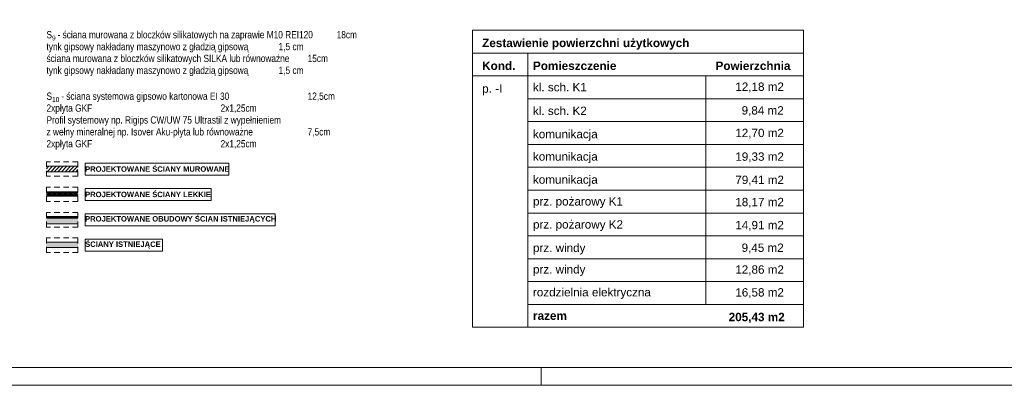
# Paper-space layout 'A-29 RZUT - PIĘTRO -1' of a CAD drawing. Header units: millimetres. Extents: x 0 to 950, y 0 to 750.
# Tile 7 of 24: x 266 to 538, y 0 to 101. Entities that reach past the tile are written whole.
import ezdxf

# ---------------------------------------------------------------- set-up
doc = ezdxf.new("R2010")
doc.units = ezdxf.units.MM
doc.header["$MEASUREMENT"] = 0
doc.linetypes.add('Przer. długie kreski', pattern=[2.5, 1.5, -1])
for name, color, linetype, lineweight in [('0_Nr_pióra__1', 7, 'Continuous', 20), ('A_Arkusz_Nr_pióra__1', 7, 'Continuous', 20), ('A_ściany proj_Nr_pióra__1', 7, 'Continuous', 20), ('A_ściany_Nr_pióra__1', 7, 'Continuous', 20), ('AR ZAMUROWANIA_Nr_pióra__1', 7, 'Continuous', 20), ('AR ŚCIANY PROJEKTOWANE_Nr_pióra__1', 7, 'Continuous', 20), ('AR ŚCIANY PROJEKTOWANE_Nr_pióra__2', 8, 'Continuous', 13)]:
    doc.layers.add(name, color=color, linetype=linetype, lineweight=lineweight)
doc.layers.add('A_Arkusz_Nr_pióra__237', color=7, linetype='Continuous', lineweight=5, true_color=0x343434)
doc.layers.add('A_ściany proj_Nr_pióra__10', color=7, linetype='Continuous', lineweight=13, true_color=0x4b4b4b)
doc.styles.add('STYL_AUTOMATYCZNY_1', font='arial.ttf')
doc.styles.add('STYL_AUTOMATYCZNY_2', font='ARIALN.TTF')
doc.styles.add('STYL_AUTOMATYCZNY_3', font='arial.ttf')
pattern_1 = [(0, (0, 0), (0, 1), [0, -1])]
pattern_2 = [(45, (0, 0), (-57.025, 57.025), []), (45, (57.025, 0), (-57.025, 57.025), [40.323, -20.161])]

psp = doc.layouts.new('A-29 RZUT - PIĘTRO -1')

# ---------------------------------------------------------------- hatches: boundary and pattern name
at = {"layer": 'A_ściany proj_Nr_pióra__1', "linetype": 'Continuous', "lineweight": 20}
h = psp.add_hatch(dxfattribs=at)
h.set_pattern_fill('bloczki_ceramiczne', style=0, pattern_type=2)
h.set_pattern_definition([(45, (0, 0), (-0.4949747, 0.4949747), [])])
h.paths.add_polyline_path([(282.23, 60.43), (273.58, 60.43), (273.58, 58.93), (282.23, 58.93)])
at = {"layer": 'A_ściany proj_Nr_pióra__10', "linetype": 'Continuous', "lineweight": 13}
h = psp.add_hatch(dxfattribs=at)
h.set_pattern_fill('FP_65', color=1, style=0, pattern_type=2)
h.set_pattern_definition(pattern_2)
h.paths.add_polyline_path([(282.23, 46.57), (273.58, 46.57), (273.58, 46.32), (282.23, 46.32)])
h = psp.add_hatch(dxfattribs=at)
h.set_pattern_fill('FP_65', color=1, style=0, pattern_type=2)
h.set_pattern_definition(pattern_2)
h.paths.add_polyline_path([(273.58, 46.07), (282.23, 46.07), (282.23, 46.32), (273.58, 46.32)])
at = {"layer": 'A_ściany_Nr_pióra__1', "linetype": 'Continuous', "lineweight": 0, "true_color": 0x000000}
for points in [[(273.58, 44.57), (282.23, 44.57), (282.23, 46.07), (273.58, 46.07)], [(273.58, 38), (282.23, 38), (282.23, 39.5), (273.58, 39.5)]]:
    psp.add_hatch(color=18, dxfattribs=at).paths.add_polyline_path(points)
at = {"layer": 'AR ŚCIANY PROJEKTOWANE_Nr_pióra__2', "linetype": 'Continuous', "lineweight": 13}
h = psp.add_hatch(dxfattribs=at)
h.set_pattern_fill('gypsum', color=8, style=0, pattern_type=2)
h.set_pattern_definition(pattern_1)
h.paths.add_polyline_path([(282.23, 53.39), (273.58, 53.39), (273.58, 53.26), (282.23, 53.26)])
h = psp.add_hatch(dxfattribs=at)
h.set_pattern_fill('gypsum', color=8, style=0, pattern_type=2)
h.set_pattern_definition(pattern_1)
h.paths.add_polyline_path([(282.23, 53.26), (273.58, 53.26), (273.58, 53.14), (282.23, 53.14)])
h = psp.add_hatch(dxfattribs=at)
h.set_pattern_fill('batt_insulation', color=8, style=0, pattern_type=2)
h.set_pattern_definition([(60, (0, 0), (-0.25980762, 0.15), []), (120, (0, 0), (0.25980762, 0.15), [])])
h.paths.add_polyline_path([(282.23, 53.14), (273.58, 53.14), (273.58, 52.39), (282.23, 52.39)])
h = psp.add_hatch(dxfattribs=at)
h.set_pattern_fill('gypsum', color=8, style=0, pattern_type=2)
h.set_pattern_definition(pattern_1)
h.paths.add_polyline_path([(273.58, 52.26), (282.23, 52.26), (282.23, 52.39), (273.58, 52.39)])
h = psp.add_hatch(dxfattribs=at)
h.set_pattern_fill('gypsum', color=8, style=0, pattern_type=2)
h.set_pattern_definition(pattern_1)
h.paths.add_polyline_path([(273.58, 52.14), (282.23, 52.14), (282.23, 52.26), (273.58, 52.26)])

# ---------------------------------------------------------------- linework, layer by layer
at = {"layer": '0_Nr_pióra__1', "color": 7, "linetype": 'Continuous', "lineweight": 20}
for p, q in [((391, 97.93), (482.35, 97.93)), ((391, 16.03), (391, 97.93)), ((482.35, 97.93), (482.35, 16.03)), ((391, 91.63), (482.35, 91.63)), ((406.3, 91.63), (406.3, 16.03)), ((391, 85.33), (482.35, 85.33)), ((455.35, 85.33), (455.35, 22.33)), ((406.3, 79.03), (482.35, 79.03)), ((406.3, 72.73), (482.35, 72.73)), ((406.3, 66.43), (482.35, 66.43)), ((406.3, 60.13), (482.35, 60.13)), ((406.3, 53.83), (482.35, 53.83)), ((406.3, 47.53), (482.35, 47.53)), ((406.3, 41.23), (482.35, 41.23)), ((406.3, 34.93), (482.35, 34.93)), ((406.3, 28.63), (482.35, 28.63)), ((406.3, 22.33), (482.35, 22.33)), ((482.35, 16.03), (391, 16.03))]:
    psp.add_line(p, q, dxfattribs=at)
at = {"layer": 'A_Arkusz_Nr_pióra__1', "color": 7, "linetype": 'Continuous', "lineweight": 20}
psp.add_line((945.1, 4.9), (29.9, 4.9), dxfattribs=at)
at = {"layer": 'A_Arkusz_Nr_pióra__1', "color": 7, "linetype": 'Continuous', "lineweight": 20, "flags": 128}
psp.add_lwpolyline([(0, 750), (950, 750), (950, 0), (0, 0)], close=True, dxfattribs=at)
at = {"layer": 'A_Arkusz_Nr_pióra__237', "color": 250, "linetype": 'Continuous', "lineweight": 5, "true_color": 0x343434}
psp.add_line((410, 0), (410, 4.9), dxfattribs=at)
at = {"layer": 'A_ściany proj_Nr_pióra__1', "color": 7, "linetype": 'Continuous', "lineweight": 20, "flags": 128}
for points in [[(282.23, 60.43), (273.58, 60.43)], [(273.58, 58.93), (282.23, 58.93)], [(282.23, 46.57), (273.58, 46.57)], [(273.58, 46.07), (282.23, 46.07)], [(273.58, 39.5), (282.23, 39.5)]]:
    psp.add_lwpolyline(points, dxfattribs=at)
at = {"layer": 'A_ściany proj_Nr_pióra__10', "color": 1, "linetype": 'Continuous', "lineweight": 13}
for p, q in [((282.23, 46.32), (273.58, 46.32)), ((273.58, 46.32), (282.23, 46.32))]:
    psp.add_line(p, q, dxfattribs=at)
at = {"layer": 'A_ściany_Nr_pióra__1', "color": 7, "linetype": 'Continuous', "lineweight": 20, "flags": 128}
for points in [[(282.23, 46.07), (273.58, 46.07)], [(273.58, 44.57), (282.23, 44.57)], [(282.23, 39.5), (273.58, 39.5)], [(273.58, 38), (282.23, 38)]]:
    psp.add_lwpolyline(points, dxfattribs=at)
at = {"layer": 'AR ZAMUROWANIA_Nr_pióra__1', "color": 7, "linetype": 'Continuous', "lineweight": 20, "flags": 128}
for points in [[(284.23, 61.32), (323.84, 61.32), (323.84, 57.96), (284.23, 57.96)], [(284.23, 54.32), (318.99, 54.32), (318.99, 50.96), (284.23, 50.96)], [(284.23, 47.32), (336.64, 47.32), (336.64, 43.96), (284.23, 43.96)], [(284.23, 40.32), (305.53, 40.32), (305.53, 36.96), (284.23, 36.96)]]:
    psp.add_lwpolyline(points, close=True, dxfattribs=at)
at = {"layer": 'AR ŚCIANY PROJEKTOWANE_Nr_pióra__1', "color": 7, "linetype": 'Continuous', "lineweight": 20, "flags": 128}
for points in [[(282.23, 53.39), (273.58, 53.39)], [(273.58, 52.14), (282.23, 52.14)]]:
    psp.add_lwpolyline(points, dxfattribs=at)
at = {"layer": 'AR ŚCIANY PROJEKTOWANE_Nr_pióra__2', "color": 8, "linetype": 'Przer. długie kreski', "lineweight": 13}
for p, q in [((282.23, 61.66), (273.58, 61.66)), ((273.58, 61.66), (273.58, 57.66)), ((282.23, 61.66), (282.23, 57.66)), ((282.23, 57.66), (273.58, 57.66)), ((273.58, 54.66), (273.58, 50.66)), ((282.23, 54.66), (273.58, 54.66)), ((282.23, 54.66), (282.23, 50.66)), ((282.23, 50.66), (273.58, 50.66)), ((282.23, 47.66), (273.58, 47.66)), ((273.58, 47.66), (273.58, 43.66)), ((282.23, 47.66), (282.23, 43.66)), ((282.23, 43.66), (273.58, 43.66)), ((282.23, 40.66), (273.58, 40.66)), ((273.58, 40.66), (273.58, 36.66)), ((282.23, 40.66), (282.23, 36.66)), ((282.23, 36.66), (273.58, 36.66))]:
    psp.add_line(p, q, dxfattribs=at)
at = {"layer": 'AR ŚCIANY PROJEKTOWANE_Nr_pióra__2', "color": 8, "linetype": 'Continuous', "lineweight": 13}
for p, q in [((282.23, 53.26), (273.58, 53.26)), ((282.23, 53.14), (273.58, 53.14)), ((273.58, 52.39), (282.23, 52.39)), ((273.58, 52.26), (282.23, 52.26))]:
    psp.add_line(p, q, dxfattribs=at)

# ---------------------------------------------------------------- texts
at = {"layer": '0_Nr_pióra__1', "color": 7, "linetype": 'Continuous', "lineweight": 20, "insert": (273.58, 65.04), "char_height": 2, "attachment_point": 7, "line_spacing_factor": 0.982744, "style": 'STYL_AUTOMATYCZNY_2'}
psp.add_mtext('\\A1;{\\pql;\\fArial Narrow|b0|i0|c238|p0;\\W1.000000;S\\fArial Narrow|b0|i0|c238|p0;\\W1.000000;\\A1{\\H.66x;\\S ^ 9 ;}\\fArial Narrow|b0|i0|c238|p0;\\W1.000000;- ściana murowana z bloczków silikatowych na zaprawie M10 REI120^I18cm\\P\\pql;\\fArial Narrow|b0|i0|c238|p0;\\W1.000000;tynk gipsowy nakładany maszynowo z gładzią gipsową^I^I1,5 cm\\P\\pql;\\fArial Narrow|b0|i0|c238|p0;\\W1.000000;ściana murowana z bloczków silikatowych SILKA lub równoważne^I15cm\\P\\pql;\\fArial Narrow|b0|i0|c238|p0;\\W1.000000;tynk gipsowy nakładany maszynowo z gładzią gipsową^I^I1,5 cm\\P\\pql;\\fArial Narrow|b0|i0|c238|p0;\\W1.000000;\\P\\pql;\\fArial Narrow|b0|i0|c238|p0;\\W1.000000;S\\fArial Narrow|b0|i0|c238|p0;\\W1.000000;\\A1{\\H.66x;\\S ^ 10 ;}\\fArial Narrow|b0|i0|c238|p0;\\W1.000000;- ściana systemowa gipsowo kartonowa EI 30^I^I^I12,5cm\\P\\pql;\\fArial Narrow|b0|i0|c238|p0;\\W1.000000;2xpłyta GKF^I^I^I^I^I2x1,25cm\\P\\pql;\\fArial Narrow|b0|i0|c238|p0;\\W1.000000;Profil systemowy np. Rigips CW/UW 75 Ultrastil z wypełnieniem\\P\\pql;\\fArial Narrow|b0|i0|c238|p0;\\W1.000000;z wełny mineralnej np. Isover Aku-płyta lub równoważne^I^I7,5cm\\P\\pql;\\fArial Narrow|b0|i0|c238|p0;\\W1.000000;2xpłyta GKF^I^I^I^I^I2x1,25cm}', dxfattribs=at)
at = {"layer": '0_Nr_pióra__1', "color": 7, "linetype": 'Continuous', "lineweight": 20}
for s, insert, char_height, attachment_point, style in [('\\A1;{\\pql;\\fArial|b1|i0|c238|p0;\\W1.000000;Zestawienie powierzchni użytkowych}', (393.7, 95.6), 2.3151, 1, 'STYL_AUTOMATYCZNY_3'), ('\\A1;{\\pql;\\fArial|b1|i0|c238|p0;\\W1.000000;Kond.}', (393.7, 89.3), 2.3151, 1, 'STYL_AUTOMATYCZNY_3'), ('\\A1;{\\pql;\\fArial|b1|i0|c238|p0;\\W1.000000;Pomieszczenie}', (407.72, 89.3), 2.3151, 1, 'STYL_AUTOMATYCZNY_3'), ('\\A1;{\\pql;\\fArial|b1|i0|c238|p0;\\W1.000000; Powierzchnia}', (457.15, 89.3), 2.3151, 1, 'STYL_AUTOMATYCZNY_3'), ('\\A1;{\\pql;\\fArial|b0|i0|c238|p0;\\W1.000000;p. -I}', (393.7, 83), 2.3151, 1, 'STYL_AUTOMATYCZNY_1'), ('\\A1;{\\pql;\\fArial|b0|i0|c238|p0;\\W1.000000;kl. sch. K1}', (407.72, 83.39), 2.3, 1, 'STYL_AUTOMATYCZNY_1'), ('\\A1;{\\pqr;\\fArial|b0|i0|c238|p0;\\W1.000000;    12,18 m2}', (476.9, 83.52), 2.3, 3, 'STYL_AUTOMATYCZNY_1'), ('\\A1;{\\pql;\\fArial|b0|i0|c238|p0;\\W1.000000;kl. sch. K2}', (407.72, 76.87), 2.3, 1, 'STYL_AUTOMATYCZNY_1'), ('\\A1;{\\pqr;\\fArial|b0|i0|c238|p0;\\W1.000000;     9,84 m2}', (476.85, 76.99), 2.3, 3, 'STYL_AUTOMATYCZNY_1'), ('\\A1;{\\pql;\\fArial|b0|i0|c238|p0;\\W1.000000;komunikacja}', (407.72, 70.45), 2.3, 1, 'STYL_AUTOMATYCZNY_1'), ('\\A1;{\\pqr;\\fArial|b0|i0|c238|p0;\\W1.000000;    12,70 m2}', (476.9, 70.77), 2.3, 3, 'STYL_AUTOMATYCZNY_1'), ('\\A1;{\\pql;\\fArial|b0|i0|c238|p0;\\W1.000000;komunikacja}', (407.72, 64.27), 2.3, 1, 'STYL_AUTOMATYCZNY_1'), ('\\A1;{\\pqr;\\fArial|b0|i0|c238|p0;\\W1.000000;    19,33 m2}', (476.9, 64.24), 2.3, 3, 'STYL_AUTOMATYCZNY_1'), ('\\A1;{\\pql;\\fArial|b0|i0|c238|p0;\\W1.000000;komunikacja}', (407.72, 57.9), 2.3, 1, 'STYL_AUTOMATYCZNY_1'), ('\\A1;{\\pqr;\\fArial|b0|i0|c238|p0;\\W1.000000;    79,41 m2}', (476.9, 57.82), 2.3, 3, 'STYL_AUTOMATYCZNY_1'), ('\\A1;{\\pql;\\fArial|b0|i0|c238|p0;\\W1.000000;prz. pożarowy K1}', (407.72, 51.89), 2.3, 1, 'STYL_AUTOMATYCZNY_1'), ('\\A1;{\\pqr;\\fArial|b0|i0|c238|p0;\\W1.000000;    18,17 m2}', (476.9, 51.71), 2.3, 3, 'STYL_AUTOMATYCZNY_1'), ('\\A1;{\\pql;\\fArial|b0|i0|c238|p0;\\W1.000000;prz. pożarowy K2}', (407.72, 45.53), 2.3, 1, 'STYL_AUTOMATYCZNY_1'), ('\\A1;{\\pqr;\\fArial|b0|i0|c238|p0;\\W1.000000;    14,91 m2}', (476.9, 45.35), 2.3, 3, 'STYL_AUTOMATYCZNY_1'), ('\\A1;{\\pql;\\fArial|b0|i0|c238|p0;\\W1.000000;prz. windy}', (407.72, 39.07), 2.3, 1, 'STYL_AUTOMATYCZNY_1'), ('\\A1;{\\pqr;\\fArial|b0|i0|c238|p0;\\W1.000000;     9,45 m2}', (476.85, 39.1), 2.3, 3, 'STYL_AUTOMATYCZNY_1'), ('\\A1;{\\pql;\\fArial|b0|i0|c238|p0;\\W1.000000;prz. windy}', (407.72, 33.14), 2.3, 1, 'STYL_AUTOMATYCZNY_1'), ('\\A1;{\\pqr;\\fArial|b0|i0|c238|p0;\\W1.000000;    12,86 m2}', (476.9, 33.09), 2.3, 3, 'STYL_AUTOMATYCZNY_1'), ('\\A1;{\\pql;\\fArial|b0|i0|c238|p0;\\W1.000000;rozdzielnia elektryczna}', (407.72, 26.84), 2.3, 1, 'STYL_AUTOMATYCZNY_1'), ('\\A1;{\\pqr;\\fArial|b0|i0|c238|p0;\\W1.000000;    1\\fArial|b0|i0|c238|p0;\\W1.000000;6\\fArial|b0|i0|c238|p0;\\W1.000000;,\\fArial|b0|i0|c238|p0;\\W1.000000;58\\fArial|b0|i0|c238|p0;\\W1.000000; m2}', (476.9, 26.79), 2.3, 3, 'STYL_AUTOMATYCZNY_1'), ('\\A1;{\\pql;\\fArial|b1|i0|c238|p0;\\W1.000000;razem }', (407.72, 20.37), 2.3151, 1, 'STYL_AUTOMATYCZNY_3'), ('\\A1;{\\pqr;\\fArial|b1|i0|c238|p0;\\W1.000000;    \\fArial|b1|i0|c238|p0;\\W1.000000;205\\fArial|b1|i0|c238|p0;\\W1.000000;,\\fArial|b1|i0|c238|p0;\\W1.000000;43\\fArial|b1|i0|c238|p0;\\W1.000000; m2}', (477.13, 20), 2.3151, 3, 'STYL_AUTOMATYCZNY_3')]:
    psp.add_mtext(s, dxfattribs=dict(at, insert=insert, char_height=char_height, attachment_point=attachment_point, style=style))
at = {"layer": 'AR ZAMUROWANIA_Nr_pióra__1', "color": 7, "linetype": 'Continuous', "lineweight": 20, "char_height": 1.5, "attachment_point": 4, "style": 'STYL_AUTOMATYCZNY_3'}
for s, insert in [('\\A1;{\\pql;\\fArial|b1|i0|c238|p0;\\W1.000000;PROJEKTOWANE ŚCIANY MUROWANE}', (284.23, 59.64)), ('\\A1;{\\pql;\\fArial|b1|i0|c238|p0;\\W1.000000;PROJEKTOWANE ŚCIANY LEKKIE}', (284.23, 52.64)), ('\\A1;{\\pql;\\fArial|b1|i0|c238|p0;\\W1.000000;PROJEKTOWANE OBUDOWY ŚCIAN ISTNIEJĄCYCH}', (284.23, 45.7)), ('\\A1;{\\pql;\\fArial|b1|i0|c238|p0;\\W1.000000;ŚCIANY ISTNIEJĄCE}', (284.23, 38.7))]:
    psp.add_mtext(s, dxfattribs=dict(at, insert=insert))

doc.saveas('drawing.dxf')
